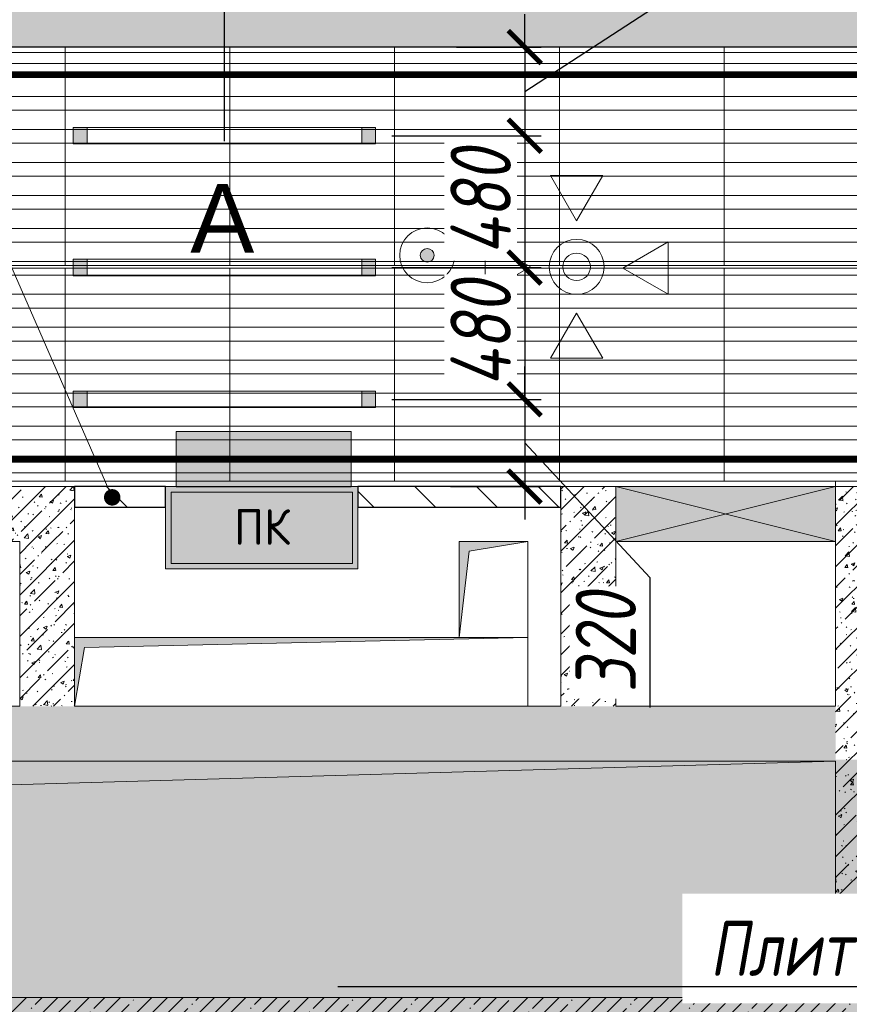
# Model space of a CAD drawing. Header units: millimetres. Extents: x -26888115 to 7466299, y -86687 to 22081.
# Tile 44 of 208: x 46258 to 49278, y -31714 to -28129. Entities that reach past the tile are written whole.
import ezdxf
from ezdxf import colors
from ezdxf.entities.mleader import LeaderData, LeaderLine
from ezdxf.math import Vec2, Vec3

# ---------------------------------------------------------------- set-up
doc = ezdxf.new("R2010")
doc.units = ezdxf.units.MM
for name, pattern in [('( Hidden )', [0.375, 0.25, -0.125]), ('-D1-03x03', [6, 3, -3]), ('DASHDOT', [25.4, 12.7, -6.35, 0, -6.35]), ('DASHEDx20', [0.75, 0.5, -0.25])]:
    doc.linetypes.add(name, pattern=pattern)
doc.layers.get('Defpoints').update_dxf_attribs({"color": 31})
for name, color, linetype, lineweight in [('_0', 7, 'Continuous', 13), ('A-000-MH_MASS', 7, '-D1-03x03', 5), ('A-200-M_WALL', 7, 'Continuous', 5), ('A-200-M_WALL_INT', 7, 'Continuous', 5), ('A-200-M_WALL_PAT', 7, 'Continuous', 5), ('A-230-M_FLOOR', 7, 'Continuous', 5), ('A-314-M_WINDOW', 7, 'Continuous', 5), ('dim_light', 12, 'Continuous', 9), ('engineering', 20, 'Continuous', 13), ('EOM', 1, 'Continuous', 5), ('M-567-M_MECH_EQP', 7, 'Continuous', 5), ('pot', 183, 'Continuous', 15), ('pot sh', 183, 'Continuous', 15), ('wall_new', 152, 'Continuous', 30), ('Z-060-M_DETAIL', 7, 'Continuous', 5), ('Марки дверей', 7, 'Continuous', 9), ('Сводный план', 7, 'Continuous', 0)]:
    doc.layers.add(name, color=color, linetype=linetype, lineweight=lineweight)
for name, color, linetype, lineweight, true_color in [('dim_razv', 7, 'DASHDOT', 9, 0x285228), ('light_pot', 7, 'Continuous', 15, 0x333300), ('pol', 7, 'Continuous', 15, 0x55666d)]:
    doc.layers.add(name, color=color, linetype=linetype, lineweight=lineweight, true_color=true_color)
doc.styles.add('fl_iso paper', font='isocpeur.ttf', dxfattribs={"width": 0.8, "oblique": 10})
doc.styles.add('GOST-2.304_Type-B', font='GOST_Common.ttf')
doc.styles.add('In tre', font='isocpeur.ttf', dxfattribs={"width": 0.8, "oblique": 10})
doc.styles.get("Standard").update_dxf_attribs({"font": 'arial.ttf'})
doc.dimstyles.new('In tre 1_75', dxfattribs={"dimtxt": 220, "dimasz": 120, "dimexe": 60, "dimexo": 10, "dimgap": 50, "dimtad": 1, "dimdec": 0, "dimrnd": 5, "dimzin": 0, "dimdsep": 46, "dimtxsty": 'fl_iso paper', "dimblk": 'ARCHTICK', "dimcen": 0, "dimdle": 60, "dimadec": 0, "dimazin": 0, "dimtfac": 1, "dimtdec": 0, "dimtofl": 0, "dimtmove": 1, "dimatfit": 1, "dimfxl": 1, "dimtfill": 1, "dimtolj": 1, "dimtzin": 0, "dimarcsym": 1})
pattern_1 = [(45, (36177.975, -48979.44), (-57.02463, 57.02463), []), (45, (36235, -48979.44), (-57.02463, 57.02463), [100.806, -20.161, 3.353, -16.808])]
pattern_2 = [(45, (36177.98, -48979.44), (-75.43415, 75.43415), [106.68, -17.78, 3.556, -17.78]), (45, (36177.98, -48904.05), (-75.43415, 75.43415), []), (50, (36177.98, -48979.44), (127.5292, -11.1576), [13.335, -146.685]), (355, (36177.98, -48979.44), (-24.6697, 133.74), [10.668, -117.348]), (100.451, (36188.6, -48980.37), (102.85973, 122.5818), [11.333, -124.663]), (46.184, (36177.98, -48943.88), (189.7552, -29.4304), [20.002, -220.027]), (96.636, (36193.79, -48946.33), (166.1822, 173.1996), [17, -186.995]), (351.184, (36177.98, -48943.88), (166.184, 173.1976), [16.002, -176.022]), (21, (36195.76, -48952.77), (106.13027, -71.58603), [13.335, -146.685]), (326, (36195.76, -48952.77), (43.2619, 128.93175), [10.668, -117.348]), (71.451, (36204.6, -48958.73), (149.392, 57.34505), [11.333, -124.663]), (37.5, (36177.975, -48979.436), (2.16223, 59.18836), [3.353, -112.573, 3.353, -115.773, -117.792]), (37.5, (36177.975, -48979.436), (2.16223, 59.18836), [-235.052, 3.353, -114.44]), (7.5, (36177.975, -48979.436), (46.77386, 70.12615), [3.353, -64.567, 3.353, -109.906, -44.894]), (7.5, (36177.975, -48979.436), (46.77386, 70.12615), [-181.178, 3.353, -41.542]), (327.5, (36138.326, -48979.436), (94.91367, -4.01009), [3.353, -41.097, 3.353, -135.331, -184.023]), (327.5, (36138.326, -48979.436), (94.91367, -4.01009), [-183.134, 3.353, -180.67]), (317.5, (36120.55, -48979.44), (103.69057, 17.79882), [3.353, -54.432, 3.353, -88.748, -130.683]), (317.5, (36120.55, -48979.44), (103.69057, 17.79882), [-149.885, 3.353, -127.33])]

# ---------------------------------------------------------------- blocks, each defined once
blk = doc.blocks.new('*U346')
h = blk.add_hatch()
h.set_pattern_fill('ANGLE', color=1)
h.set_pattern_definition([(0, (0, 30.6204), (0, 6.985), [5.08, -1.905]), (90, (0, 30.6204), (-6.985, 4e-16), [5.08, -1.905])])
h.paths.add_polyline_path([(318.3, -100.8), (318.3, 100.8), (-318.3, 100.8), (-318.3, -100.8)])
at = {"color": 7}
for p, q in [((318.3, 100.8), (-318.3, 100.8)), ((-318.3, 100.8), (-318.3, -100.8)), ((318.3, -100.8), (318.3, 100.8)), ((-318.3, -100.8), (318.3, -100.8))]:
    blk.add_line(p, q, dxfattribs=at)
blk = doc.blocks.new('_ArchTick')
at = {"color": 0, "linetype": 'ByBlock', "lineweight": 9, "const_width": 0.15}
blk.add_lwpolyline([(-0.5, -0.5), (0.5, 0.5)], dxfattribs=at)
blk = doc.blocks.new('*D358')
at = {"layer": 'Defpoints', "color": 0, "transparency": 16777216}
for p in [(44778, -27829.8), (44778, -28519.4), (47003, -28581.8)]:
    blk.add_point(p, dxfattribs=at)
at = {"layer": 'dim_light', "color": 0, "lineweight": -2, "transparency": 16777216}
for p, q in [((44778, -28509.4), (44778, -27769.8)), ((47003, -28571.8), (47003, -27769.8)), ((47063, -27829.8), (44718, -27829.8))]:
    blk.add_line(p, q, dxfattribs=at)
at = {"layer": 'dim_light', "color": 0, "lineweight": -2, "transparency": 16777216, "xscale": 120, "yscale": 120, "zscale": 120, "rotation": 180}
blk.add_blockref('_ArchTick', (44778, -27829.8), dxfattribs=at)
at = {"layer": 'dim_light', "color": 0, "lineweight": -2, "transparency": 16777216, "xscale": 120, "yscale": 120, "zscale": 120}
blk.add_blockref('_ArchTick', (47003, -27829.8), dxfattribs=at)
at = {"layer": 'dim_light', "color": 0, "transparency": 16777216, "insert": (45890.5, -27669.8), "char_height": 220, "attachment_point": 5, "style": 'fl_iso paper', "bg_fill": 3, "box_fill_scale": 1.1, "bg_fill_color": 256, "bg_fill_true_color": 13158600, "bg_fill_transparency": 0}
blk.add_mtext('\\A1;2225', dxfattribs=at)
blk = doc.blocks.new('*D359')
at = {"layer": 'Defpoints', "color": 0, "transparency": 16777216}
for p in [(47838.5, -28229.4), (47603.1, -28551.8), (48096.7, -28551.8)]:
    blk.add_point(p, dxfattribs=at)
at = {"layer": 'dim_light', "color": 0, "lineweight": -2, "transparency": 16777216}
for p, q in [((48561.7, -28088.4), (48561.7, -27615.2)), ((48096.7, -28390.6), (48561.7, -28088.4)), ((48096.7, -28229.4), (48096.7, -28109.4)), ((47848.5, -28229.4), (48156.7, -28229.4)), ((48096.7, -28229.4), (48096.7, -28551.8)), ((47613.1, -28551.8), (48156.7, -28551.8)), ((48096.7, -28551.8), (48096.7, -28671.8))]:
    blk.add_line(p, q, dxfattribs=at)
at = {"layer": 'dim_light', "color": 0, "lineweight": -2, "transparency": 16777216, "xscale": 120, "yscale": 120, "zscale": 120}
for p, rotation in [((48096.7, -28229.4), 270), ((48096.7, -28551.8), 90)]:
    blk.add_blockref('_ArchTick', p, dxfattribs=dict(at, rotation=rotation))
at = {"layer": 'dim_light', "color": 0, "transparency": 16777216, "insert": (48401.7, -27851.8), "char_height": 220, "attachment_point": 5, "rotation": 90, "style": 'fl_iso paper', "bg_fill": 3, "box_fill_scale": 1.1, "bg_fill_color": 256, "bg_fill_true_color": 13158600, "bg_fill_transparency": 0}
blk.add_mtext('\\A1;320', dxfattribs=at)
blk = doc.blocks.new('*D360')
at = {"layer": 'Defpoints', "color": 0, "transparency": 16777216}
for p in [(47603.1, -28551.8), (47603.1, -29031.8), (48096.3, -29031.8)]:
    blk.add_point(p, dxfattribs=at)
at = {"layer": 'dim_light', "color": 0, "lineweight": -2, "transparency": 16777216}
for p, q in [((48096.3, -28491.8), (48096.3, -29091.8)), ((47613.1, -28551.8), (48156.3, -28551.8)), ((47613.1, -29031.8), (48156.3, -29031.8))]:
    blk.add_line(p, q, dxfattribs=at)
at = {"layer": 'dim_light', "color": 0, "transparency": 16777216, "insert": (47936.3, -28791.8), "char_height": 220, "attachment_point": 5, "rotation": 90, "style": 'fl_iso paper', "bg_fill": 3, "box_fill_scale": 1.1, "bg_fill_color": 256, "bg_fill_true_color": 13158600, "bg_fill_transparency": 0}
blk.add_mtext('\\A1;480', dxfattribs=at)
at = {"layer": 'dim_light', "color": 0, "lineweight": -2, "transparency": 16777216, "xscale": 120, "yscale": 120, "zscale": 120}
for p, rotation in [((48096.3, -28551.8), 90), ((48096.3, -29031.8), 270)]:
    blk.add_blockref('_ArchTick', p, dxfattribs=dict(at, rotation=rotation))
blk = doc.blocks.new('*D361')
at = {"layer": 'Defpoints', "color": 0, "transparency": 16777216}
for p in [(47603.1, -29031.8), (47603.1, -29511.8), (48096.3, -29511.8)]:
    blk.add_point(p, dxfattribs=at)
at = {"layer": 'dim_light', "color": 0, "lineweight": -2, "transparency": 16777216}
for p, q in [((48096.3, -28971.8), (48096.3, -29571.8)), ((47613.1, -29031.8), (48156.3, -29031.8)), ((47613.1, -29511.8), (48156.3, -29511.8))]:
    blk.add_line(p, q, dxfattribs=at)
at = {"layer": 'dim_light', "color": 0, "transparency": 16777216, "insert": (47936.3, -29271.8), "char_height": 220, "attachment_point": 5, "rotation": 90, "style": 'fl_iso paper', "bg_fill": 3, "box_fill_scale": 1.1, "bg_fill_color": 256, "bg_fill_true_color": 13158600, "bg_fill_transparency": 0}
blk.add_mtext('\\A1;480', dxfattribs=at)
at = {"layer": 'dim_light', "color": 0, "lineweight": -2, "transparency": 16777216, "xscale": 120, "yscale": 120, "zscale": 120}
for p, rotation in [((48096.3, -29031.8), 90), ((48096.3, -29511.8), 270)]:
    blk.add_blockref('_ArchTick', p, dxfattribs=dict(at, rotation=rotation))
blk = doc.blocks.new('*D362')
at = {"layer": 'Defpoints', "color": 0, "transparency": 16777216}
for p in [(47603.1, -29511.8), (47816.1, -29829.4), (48096.3, -29829.4)]:
    blk.add_point(p, dxfattribs=at)
at = {"layer": 'dim_light', "color": 0, "lineweight": -2, "transparency": 16777216}
for p, q in [((48096.3, -29511.8), (48096.3, -29391.8)), ((47613.1, -29511.8), (48156.3, -29511.8)), ((48096.3, -29511.8), (48096.3, -29829.4)), ((48096.3, -29670.6), (48551.6, -30160.9)), ((47826.1, -29829.4), (48156.3, -29829.4)), ((48096.3, -29829.4), (48096.3, -29949.4)), ((48551.6, -30160.9), (48551.6, -30634.1))]:
    blk.add_line(p, q, dxfattribs=at)
at = {"layer": 'dim_light', "color": 0, "lineweight": -2, "transparency": 16777216, "xscale": 120, "yscale": 120, "zscale": 120}
for p, rotation in [((48096.3, -29511.8), 270), ((48096.3, -29829.4), 90)]:
    blk.add_blockref('_ArchTick', p, dxfattribs=dict(at, rotation=rotation))
at = {"layer": 'dim_light', "color": 0, "transparency": 16777216, "insert": (48391.6, -30397.5), "char_height": 220, "attachment_point": 5, "rotation": 90, "style": 'fl_iso paper', "bg_fill": 3, "box_fill_scale": 1.1, "bg_fill_color": 256, "bg_fill_true_color": 13158600, "bg_fill_transparency": 0}
blk.add_mtext('\\A1;320', dxfattribs=at)
blk = doc.blocks.new('*D363')
at = {"layer": 'Defpoints', "color": 0, "transparency": 16777216}
for p in [(52103, -27829.8), (47003, -28581.8), (52103, -28581.8)]:
    blk.add_point(p, dxfattribs=at)
at = {"layer": 'dim_light', "color": 0, "lineweight": -2, "transparency": 16777216}
for p, q in [((47003, -28571.8), (47003, -27769.8)), ((52103, -28571.8), (52103, -27769.8)), ((46943, -27829.8), (52163, -27829.8))]:
    blk.add_line(p, q, dxfattribs=at)
at = {"layer": 'dim_light', "color": 0, "lineweight": -2, "transparency": 16777216, "xscale": 120, "yscale": 120, "zscale": 120, "rotation": 180}
blk.add_blockref('_ArchTick', (47003, -27829.8), dxfattribs=at)
at = {"layer": 'dim_light', "color": 0, "lineweight": -2, "transparency": 16777216, "xscale": 120, "yscale": 120, "zscale": 120}
blk.add_blockref('_ArchTick', (52103, -27829.8), dxfattribs=at)
at = {"layer": 'dim_light', "color": 0, "transparency": 16777216, "insert": (49553, -27669.8), "char_height": 220, "attachment_point": 5, "style": 'fl_iso paper', "bg_fill": 3, "box_fill_scale": 1.1, "bg_fill_color": 256, "bg_fill_true_color": 13158600, "bg_fill_transparency": 0}
blk.add_mtext('\\A1;5100', dxfattribs=at)
blk = doc.blocks.new('*U348')
at = {"layer": 'light_pot', "linetype": 'ByBlock', "lineweight": 0}
h = blk.add_hatch(color=252, dxfattribs=at)
h.dxf.hatch_style = 1
h.paths.add_polyline_path([(-500, 30), (-550, 30), (-550, -30), (-500, -30)])
h = blk.add_hatch(color=252, dxfattribs=at)
h.dxf.hatch_style = 1
h.paths.add_polyline_path([(500, 30), (550, 30), (550, -30), (500, -30)])
for points in [[(-500, 30), (-550, 30), (-550, -30), (-500, -30)], [(500, -30), (-500, -30), (-500, 30), (500, 30)], [(500, 30), (550, 30), (550, -30), (500, -30)]]:
    blk.add_lwpolyline(points, close=True, dxfattribs=at)
blk = doc.blocks.new('A_MEQ_OpeningShaft-Rectangular - ВК-9108906-50_AS_Plan_33_Пентхаус')
at = {"layer": 'Z-060-M_DETAIL', "linetype": '-D1-03x03'}
blk.add_hatch(color=256, dxfattribs=at).paths.add_polyline_path([(0, -350), (35.7, -35.7), (250, 0), (0, 0)])
at = {"layer": 'A-000-MH_MASS'}
for p, q in [((250, 0), (0, 0)), ((0, 0), (0, -350)), ((250, -350), (250, 0)), ((0, -350), (250, -350))]:
    blk.add_line(p, q, dxfattribs=at)
at = {"layer": 'Z-060-M_DETAIL'}
for p, q in [((250, 0), (0, 0)), ((0, 0), (0, -350)), ((0, -350), (35.7, -35.7)), ((35.7, -35.7), (250, 0)), ((250, 0), (250, -350)), ((0, -350), (250, -350))]:
    blk.add_line(p, q, dxfattribs=at)
blk = doc.blocks.new('A_MEQ_OpeningShaft-Rectangular - ПК-9108907-50_AS_Plan_33_Пентхаус')
at = {"layer": 'Z-060-M_DETAIL', "linetype": '-D1-03x03'}
blk.add_hatch(color=256, dxfattribs=at).paths.add_polyline_path([(0, -250), (35.7, -35.7), (1650, 0), (0, 0)])
at = {"layer": 'A-000-MH_MASS'}
for p, q in [((1650, 0), (0, 0)), ((1650, -250), (1650, 0))]:
    blk.add_line(p, q, dxfattribs=at)
at = {"layer": 'Z-060-M_DETAIL'}
for p, q in [((1650, 0), (35.7, -35.7)), ((1650, -250), (1650, 0)), ((1650, 0), (0, 0)), ((35.7, -35.7), (0, -250)), ((0, -250), (35.7, -35.7)), ((35.7, -35.7), (1650, 0)), ((1650, 0), (1650, -250))]:
    blk.add_line(p, q, dxfattribs=at)
blk = doc.blocks.new('A_MEQ_OpeningShaft-Rectangular - ОВ-9233323-50_AS_Plan_33_Пентхаус')
at = {"layer": 'Z-060-M_DETAIL', "linetype": '-D1-03x03'}
blk.add_hatch(color=256, dxfattribs=at).paths.add_polyline_path([(0, -860), (122.9, -122.9), (4450, 0), (0, 0), (0, -845)])
at = {"layer": 'A-000-MH_MASS'}
for p, q in [((4450, 0), (0, 0)), ((0, 0), (0, -860)), ((4450, -860), (4450, 0)), ((0, -860), (4450, -860))]:
    blk.add_line(p, q, dxfattribs=at)
at = {"layer": 'Z-060-M_DETAIL'}
for p, q in [((4450, 0), (0, 0)), ((0, 0), (0, -860)), ((122.9, -122.9), (4450, 0)), ((4450, 0), (4450, -860)), ((0, -860), (122.9, -122.9)), ((0, -860), (4450, -860))]:
    blk.add_line(p, q, dxfattribs=at)
blk = doc.blocks.new('A_MEQ_OpeningWall-Rectangular - ОВ-8261770-50_AS_Plan_33_Пентхаус')
at = {"layer": 'Z-060-M_DETAIL', "true_color": 0x808080, "transparency": 33554534}
blk.add_hatch(color=8, dxfattribs=at).paths.add_polyline_path([(525, -100), (525, 100), (-275, 100), (-275, -100), (31.2, -100)])
at = {"layer": 'A-314-M_WINDOW'}
for p, q in [((-275, 100), (-275, -100)), ((525, 100), (525, -100))]:
    blk.add_line(p, q, dxfattribs=at)
at = {"layer": 'Z-060-M_DETAIL'}
for p, q in [((525, 100), (-275, -100)), ((-275, 100), (525, -100)), ((525, 100), (-275, 100)), ((-275, 100), (-275, -100)), ((525, -100), (525, 100)), ((-275, -100), (525, -100))]:
    blk.add_line(p, q, dxfattribs=at)
blk = doc.blocks.new('_DOT')
at = {"color": 0, "linetype": 'ByBlock'}
blk.add_line((-0.5, 0), (-1, 0), dxfattribs=at)
at = {"color": 0, "linetype": 'ByBlock', "const_width": 0.5}
blk.add_lwpolyline([(-0.25, 0, 1), (0.25, 0, 1)], format="xyb", close=True, dxfattribs=at)

msp = doc.modelspace()

# ---------------------------------------------------------------- hatches: boundary and pattern name
at = {"layer": '_0', "transparency": 33554534}
h = msp.add_hatch(color=252, dxfattribs=at)
h.dxf.hatch_style = 1
h.paths.add_polyline_path([(35678, -49484.4), (73628, -49484.4), (73628, -19534.4), (35678, -19534.4)])
h.paths.add_polyline_path([(44578, -40979.4), (44578, -34929.4), (49428, -34929.4), (49428, -36429.4), (51078, -36429.4), (51078, -30029.4), (49428, -30029.4), (49428, -30823.8), (44578, -30823.8), (44578, -28029.4), (64728, -28029.4), (64728, -32969.4), (62778, -32969.4), (62778, -31029.4), (59878, -31029.4), (59878, -30029.4), (58578, -30029.4), (58578, -38979.4), (64728, -38979.4), (64728, -40979.4)], flags=16)
at = {"layer": 'A-200-M_WALL_PAT'}
h = msp.add_hatch(dxfattribs=at)
h.set_pattern_fill('FP_2', color=256, style=0, pattern_type=2)
h.set_pattern_definition(pattern_1)
h.paths.add_polyline_path([(64728, -28229.4), (64728, -28029.4), (62708, -28029.4), (62708, -28229.4), (64589.4, -28229.4)])
h.paths.add_polyline_path([(61908, -28229.4), (61908, -28029.4), (59798, -28029.4), (59798, -28229.4), (60973.3, -28229.4)])
h.paths.add_polyline_path([(58898, -28229.4), (58898, -28029.4), (44778, -28029.4), (44778, -28229.4), (58748, -28229.4)])
h = msp.add_hatch(dxfattribs=at)
h.set_pattern_fill('FP_1', color=256, style=0, pattern_type=2)
h.set_pattern_definition(pattern_2)
h.paths.add_polyline_path([(46458, -30029.4), (46458, -29829.4), (44778, -29829.4), (44778, -30029.4), (46258, -30029.4)])
h = msp.add_hatch(dxfattribs=at)
h.set_pattern_fill('FP_1', color=256, style=0, pattern_type=2)
h.set_pattern_definition(pattern_2)
h.paths.add_polyline_path([(49228, -30029.4), (49628, -30029.4), (49628, -29829.4), (49228, -29829.4)])
h.paths.add_polyline_path([(48428, -30029.4), (48428, -29829.4), (48228, -29829.4), (48228, -30029.4)])
h = msp.add_hatch(dxfattribs=at)
h.set_pattern_fill('FP_1', color=256, style=0, pattern_type=2)
h.set_pattern_definition(pattern_2)
h.paths.add_polyline_path([(46458, -30629.4), (46458, -30029.4), (46258, -30029.4), (46258, -30629.4)])
h = msp.add_hatch(dxfattribs=at)
h.set_pattern_fill('FP_1', color=256, style=0, pattern_type=2)
h.set_pattern_definition(pattern_2)
h.paths.add_polyline_path([(48428, -30629.4), (48428, -30029.4), (48228, -30029.4), (48228, -30629.4)])
h = msp.add_hatch(dxfattribs=at)
h.set_pattern_fill('FP_1', color=256, style=0, pattern_type=2)
h.set_pattern_definition(pattern_2)
h.paths.add_polyline_path([(49290.5, -31689.4), (49428, -31689.4), (49428, -30029.4), (49228, -30029.4), (49228, -31689.4)])
h = msp.add_hatch(dxfattribs=at)
h.set_pattern_fill('FP_1', color=256, style=0, pattern_type=2)
h.set_pattern_definition(pattern_2)
h.paths.add_polyline_path([(49228, -30829.4), (49228, -30629.4), (44778, -30629.4), (44778, -30829.4), (48734.1, -30829.4)])
h = msp.add_hatch(dxfattribs=at)
h.set_pattern_fill('FP_2', color=256, style=0, pattern_type=2)
h.set_pattern_definition(pattern_1)
h.paths.add_polyline_path([(49228, -31889.4), (49628, -31889.4), (49628, -31689.4), (44778, -31689.4), (44778, -31889.4), (49226.4, -31889.4)])
at = {"layer": 'engineering', "linetype": 'Continuous', "true_color": 0xf27172}
h = msp.add_hatch(color=11, dxfattribs=at)
h.dxf.hatch_style = 1
h.paths.add_polyline_path([(46789.2, -29829.4), (47489.2, -29829.4), (47489.2, -30129.4), (46789.2, -30129.4)])
at = {"layer": 'wall_new', "linetype": 'ByBlock', "lineweight": 5}
h = msp.add_hatch(dxfattribs=at)
h.set_pattern_fill('ANSI31', color=256, scale=50, angle=90)
h.set_pattern_definition([(135, (413.57, 17228.8), (-112.2532, -112.2532), [])])
h.paths.add_polyline_path([(47489.2, -29904.4), (48228, -29904.4), (48228, -29829.4), (47489.2, -29829.4)])
h.paths.add_polyline_path([(46458, -29904.4), (46789.2, -29904.4), (46789.2, -29829.4), (46458, -29829.4)])
at = {"layer": 'Сводный план', "lineweight": 13, "true_color": 0x00c200}
h = msp.add_hatch(color=92, dxfattribs=at)
h.dxf.hatch_style = 1
edge = h.paths.add_edge_path()
edge.add_arc((47741.4, -28987.4), 25, 0, 360)

# ---------------------------------------------------------------- linework, layer by layer
at = {"layer": 'A-200-M_WALL', "lineweight": 25}
for p, q in [((64528, -28229.4), (44778, -28229.4)), ((49628, -31689.4), (49228, -31689.4))]:
    msp.add_line(p, q, dxfattribs=at)
at = {"layer": 'A-200-M_WALL'}
for p, q in [((44798, -28249.4), (55498, -28249.4)), ((49228, -29809.4), (49228, -29829.4)), ((49628, -29809.4), (49228, -29809.4)), ((46458, -29828.6), (48228, -29828.6)), ((46458, -29829.4), (48228, -29829.4))]:
    msp.add_line(p, q, dxfattribs=at)
at = {"layer": 'A-200-M_WALL', "lineweight": 9}
for p, q in [((44778, -29829.4), (46458, -29829.4)), ((46458, -30629.4), (46458, -29829.4)), ((48428, -29829.4), (48228, -29829.4)), ((48228, -29829.4), (48228, -30629.4)), ((49628, -29829.4), (49228, -29829.4)), ((49228, -29829.4), (49228, -30629.4)), ((44778, -30029.4), (46258, -30029.4)), ((46258, -30029.4), (46258, -30629.4)), ((48428, -30629.4), (48428, -30029.4)), ((46258, -30629.4), (45978, -30629.4)), ((48228, -30629.4), (46458, -30629.4)), ((49228, -30629.4), (48428, -30629.4))]:
    msp.add_line(p, q, dxfattribs=at)
at = {"layer": 'A-200-M_WALL', "color": 250, "lineweight": 9, "true_color": 0x333333}
msp.add_line((48428, -30029.4), (48428, -29829.4), dxfattribs=at)
at = {"layer": 'A-200-M_WALL_INT'}
msp.add_line((44798, -29809.4), (49228, -29809.4), dxfattribs=at)
at = {"layer": 'A-200-M_WALL_INT', "color": 250, "true_color": 0x333333}
msp.add_line((49228, -30029.4), (48428, -30029.4), dxfattribs=at)
at = {"layer": 'A-230-M_FLOOR'}
msp.add_line((46458, -29829.4), (48228, -29829.4), dxfattribs=at)
at = {"layer": 'dim_razv', "color": 1, "linetype": '( Hidden )', "ltscale": 10, "true_color": 0xff0a0a, "const_width": 25}
for points in [[(44898, -28329.4), (64408, -28329.4)], [(49678, -29729.4), (44898, -29729.4)]]:
    msp.add_lwpolyline(points, dxfattribs=at)
at = {"layer": 'engineering', "color": 7}
for points in [[(46789.2, -29829.4), (47489.2, -29829.4), (47489.2, -30129.4), (46789.2, -30129.4)], [(46809.2, -29849.4), (47469.2, -29849.4), (47469.2, -30109.4), (46809.2, -30109.4)]]:
    msp.add_lwpolyline(points, close=True, dxfattribs=at)
at = {"layer": 'pol', "color": 0}
msp.add_lwpolyline([(64508, -28249.4), (64508, -32749.4), (62998, -32749.4), (62998, -30809.4), (62098, -30809.4), (62098, -29809.4), (55808, -29809.4), (55808, -29979.4), (53848, -29979.4), (53848, -29809.4), (51078, -29809.4), (51078, -29979.4), (49628, -29979.4), (49628, -29809.4), (44798, -29809.4), (44798, -28249.4), (46748, -28249.4), (47015.8, -28249.4), (47854, -28249.4), (48108, -28249.4), (64508, -28249.4)], close=True, dxfattribs=at)
at = {"layer": 'pol'}
for points in [[(45823, -28249.4), (45823, -29024.4), (46423, -29024.4), (46423, -28229.4)], [(46423, -28249.4), (46423, -29024.4), (47023, -29024.4), (47023, -28229.4)], [(47023, -28249.4), (47023, -29024.4), (47623, -29024.4), (47623, -28229.4)], [(47623, -28249.4), (47623, -29024.4), (48223, -29024.4), (48223, -28229.4)], [(48223, -28249.4), (48223, -29024.4), (48823, -29024.4), (48823, -28229.4)], [(48823, -28249.4), (48823, -29024.4), (49423, -29024.4), (49423, -28229.4)], [(46423, -29809.4), (46423, -29034.4), (45823, -29034.4), (45823, -29809.4)], [(47023, -29809.4), (47023, -29034.4), (46423, -29034.4), (46423, -29809.4)], [(47623, -29809.4), (47623, -29034.4), (47023, -29034.4), (47023, -29809.4)], [(48223, -29809.4), (48223, -29034.4), (47623, -29034.4), (47623, -29809.4)], [(48823, -29809.4), (48823, -29034.4), (48223, -29034.4), (48223, -29809.4)], [(49423, -29809.4), (49423, -29034.4), (48823, -29034.4), (48823, -29809.4)]]:
    msp.add_lwpolyline(points, dxfattribs=at)
at = {"layer": 'pot'}
msp.add_lwpolyline([(44798, -28249.4), (50513.3, -28249.4), (64508, -28249.4), (64508, -32749.4), (62998, -32749.4), (62998, -30809.4), (62098, -30809.4), (62098, -29809.4), (44798, -29809.4)], close=True, dxfattribs=at)
at = {"layer": 'pot sh'}
for points in [[(64508, -28289.4), (44798, -28289.4)], [(44798, -28339.4), (64508, -28339.4)], [(64508, -28409.4), (44798, -28409.4)], [(44798, -28459.4), (64508, -28459.4)], [(64508, -28529.4), (44798, -28529.4)], [(44798, -28579.4), (64508, -28579.4)], [(64508, -28649.4), (44798, -28649.4)], [(44798, -28699.4), (64508, -28699.4)], [(64508, -28769.4), (44798, -28769.4)], [(44798, -28819.4), (64508, -28819.4)], [(64508, -28889.4), (44798, -28889.4)], [(44798, -28939.4), (64508, -28939.4)], [(64508, -29009.4), (44798, -29009.4)], [(44798, -29059.4), (64508, -29059.4)], [(64508, -29129.4), (44798, -29129.4)], [(44798, -29179.4), (64508, -29179.4)], [(64508, -29249.4), (44798, -29249.4)], [(44798, -29299.4), (64508, -29299.4)], [(64508, -29369.4), (44798, -29369.4)], [(44798, -29419.4), (64508, -29419.4)], [(64508, -29489.4), (44798, -29489.4)], [(44798, -29539.4), (64508, -29539.4)], [(64508, -29609.4), (44798, -29609.4)], [(44798, -29659.4), (64508, -29659.4)], [(64508, -29729.4), (44798, -29729.4)], [(44798, -29779.4), (64508, -29779.4)]]:
    msp.add_lwpolyline(points, dxfattribs=at)
at = {"layer": 'wall_new', "color": 212, "lineweight": 30, "true_color": 0xb800b8}
msp.add_lwpolyline([(46458, -29904.4), (46789.2, -29904.4), (46789.2, -29829.4), (46458, -29829.4)], close=True, dxfattribs=at)
at = {"layer": 'Сводный план', "color": 5, "lineweight": 13, "true_color": 0x0000f0}
for points in [[(48380.6, -28696.6), (48190.5, -28696.6), (48285.5, -28861.2), (48380.6, -28696.6)], [(47952.7, -29124.5), (47952.7, -28934.4), (48117.4, -29029.4), (47952.7, -29124.5)], [(48618.4, -29128.7), (48618.4, -28938.5), (48453.7, -29033.6), (48618.4, -29128.7)], [(48380.6, -29362.3), (48190.5, -29362.3), (48285.5, -29197.6), (48380.6, -29362.3)]]:
    msp.add_lwpolyline(points, dxfattribs=at)
at = {"layer": 'Сводный план', "color": 92, "lineweight": 13, "true_color": 0x00c200}
for radius in [100, 25]:
    msp.add_circle((47741.4, -28987.4), radius, dxfattribs=at)
at = {"layer": 'Сводный план', "color": 5, "lineweight": 13, "true_color": 0x0000f0}
for radius in [100, 50]:
    msp.add_circle((48285.5, -29029.4), radius, dxfattribs=at)

# ---------------------------------------------------------------- block references
at = {"layer": 'A-314-M_WINDOW', "color": 8, "true_color": 0x7f7f7f}
msp.add_blockref('A_MEQ_OpeningWall-Rectangular - ОВ-8261770-50_AS_Plan_33_Пентхаус', (48703, -29929.4), dxfattribs=at)
at = {"layer": 'light_pot', "color": 0, "linetype": 'ByBlock', "lineweight": -2, "transparency": 16777216}
for p in [(47003, -29031.8), (47003, -29511.8)]:
    msp.add_blockref('*U348', p, dxfattribs=at)
at = {"layer": 'M-567-M_MECH_EQP'}
for name, p in [('A_MEQ_OpeningShaft-Rectangular - ВК-9108906-50_AS_Plan_33_Пентхаус', (47858, -30029.4)), ('A_MEQ_OpeningShaft-Rectangular - ПК-9108907-50_AS_Plan_33_Пентхаус', (46458, -30379.4)), ('A_MEQ_OpeningShaft-Rectangular - ОВ-9233323-50_AS_Plan_33_Пентхаус', (44778, -30829.4))]:
    msp.add_blockref(name, p, dxfattribs=at)

# ---------------------------------------------------------------- texts
at = {"layer": 'engineering', "color": 0, "linetype": 'DASHEDx20', "ltscale": 4, "transparency": 33554687, "insert": (47140, -29976.5), "char_height": 130, "attachment_point": 5, "style": 'GOST-2.304_Type-B'}
msp.add_mtext('ПК', dxfattribs=at)
at = {"layer": 'light_pot', "color": 10, "linetype": 'ByBlock', "insert": (46879, -28727.5), "char_height": 250, "attachment_point": 1}
msp.add_mtext_dynamic_manual_height_columns('А', width=72.707, gutter_width=12.5, heights=[0], dxfattribs=at)

# ---------------------------------------------------------------- next in the draw order: leaders
at = {"layer": 'pol', "color": 1, "linetype": 'ByBlock', "true_color": 0xff0000}
ml = msp.add_multileader_mtext('Standard', dxfattribs=at)
ml.set_content('Лоток щелевой\\Pводоотводный в полу, модульный. Лщ-2', color=(255, 0, 0), style='In tre')
ml.set_leader_properties()
ml.build(insert=Vec2(0, 0))
ml.multileader.update_dxf_attribs({"text_left_attachment_type": 6, "text_right_attachment_type": 6, "dogleg_length": 1, "arrow_head_size": 0, "scale": 50})
ctx = ml.context
ctx.base_point, ctx.scale, ctx.char_height, ctx.arrow_head_size, ctx.landing_gap_size, ctx.plane_origin = Vec3(50567.3, -26429.4), 50, 200, 0, 4.5, Vec3(64361.3, -20859.5)
ctx.left_attachment, ctx.right_attachment = 6, 6
notes = []
notes.append((ctx, [(0, (1, 1, 0), (52833.1, -26429.4), (-1, 0), 50, [(1, [(54223, -29649.4)], 0, [])])]))
ctx.mtext.insert, ctx.mtext.width, ctx.mtext.defined_height, ctx.mtext.flow_direction = Vec3(50571.8, -26169.4), 2329.345, 696.6, 5
ctx.mtext.has_bg_fill, ctx.mtext.bg_color, ctx.mtext.bg_scale_factor, ctx.mtext.bg_transparency, ctx.mtext.use_window_bg_color = 1, -1027028792, 1.5, 0, 1
for ctx, leaders in notes:
    for number, flags, end, landing, length, lines in leaders:
        leader = LeaderData()
        leader.index, (leader.has_last_leader_line, leader.has_dogleg_vector, leader.attachment_direction) = number, flags
        leader.last_leader_point, leader.dogleg_vector, leader.dogleg_length = Vec3(end), Vec3(landing), length
        for number, points, colour, breaks in lines:
            line = LeaderLine()
            line.index, line.vertices, line.color, line.breaks = number, Vec3.list(points), colors.encode_raw_color(colour), breaks
            leader.lines.append(line)
        ctx.leaders.append(leader)

# ---------------------------------------------------------------- next in the draw order: linework, layer by layer
at = {"layer": 'dim_light'}
msp.add_lwpolyline([(44798, -28249.4), (44798, -28249.4), (64508, -28249.4), (64508, -32749.4), (62998, -32749.4), (62998, -30809.4), (62098, -30809.4), (62098, -29809.4), (44798, -29809.4)], close=True, dxfattribs=at)

# ---------------------------------------------------------------- next in the draw order: block references
at = {"layer": 'light_pot'}
msp.add_blockref('*U346', (47145.8, -29729.4), dxfattribs=at)

# ---------------------------------------------------------------- next in the draw order: leaders
at = {"layer": 'dim_razv', "color": 0, "linetype": 'ByBlock'}
ml = msp.add_multileader_mtext('Standard', dxfattribs=at)
ml.set_content('Плитка керамогранитная, настенная', style='In tre')
ml.set_leader_properties()
ml.build(insert=Vec2(0, 0))
ml.multileader.update_dxf_attribs({"text_left_attachment_type": 6, "text_right_attachment_type": 6, "dogleg_length": 1, "arrow_head_size": 0, "scale": 50})
ctx = ml.context
ctx.base_point, ctx.scale, ctx.char_height, ctx.arrow_head_size, ctx.landing_gap_size, ctx.plane_origin = Vec3(48765.5, -31651.1), 50, 200, 0, 4.5, Vec3(61086.9, -29237.9)
ctx.left_attachment, ctx.right_attachment = 6, 6
notes = []
notes.append((ctx, [(0, (1, 1, 0), (51495.3, -31651.1), (-1, 0), 50, [(1, [(53769.7, -30952.3)], 0, [])])]))
ctx.mtext.insert, ctx.mtext.width, ctx.mtext.defined_height, ctx.mtext.flow_direction = Vec3(48770, -31411.1), 3092.716, 696.6, 5
ctx.mtext.has_bg_fill, ctx.mtext.bg_color, ctx.mtext.bg_scale_factor, ctx.mtext.bg_transparency, ctx.mtext.use_window_bg_color = 1, -1027028792, 1.5, 0, 1
at = {"layer": 'EOM', "color": 0}
ml = msp.add_multileader_mtext('Standard', dxfattribs=at)
ml.set_content('1 розетка 220В, Н=300 мм\\P(для уборочного инвентаря)', style='fl_iso paper')
ml.set_leader_properties()
ml.build(insert=Vec2(0, 0))
ml.multileader.update_dxf_attribs({"text_left_attachment_type": 6, "text_right_attachment_type": 6, "arrow_head_size": 110})
ctx = ml.context
ctx.base_point, ctx.char_height, ctx.arrow_head_size, ctx.landing_gap_size, ctx.plane_origin = Vec3(46317.4, -25679.4), 250, 110, 1.5, Vec3(78994.7, -40875)
ctx.left_attachment, ctx.right_attachment = 6, 6
notes.append((ctx, [(0, (1, 1, 0), (50080.3, -25679.4), (-1, 0), 114.4, [(2, [(51699.2, -28249.4)], 0, [])])]))
ctx.mtext.insert, ctx.mtext.rotation, ctx.mtext.width, ctx.mtext.defined_height, ctx.mtext.line_spacing_factor, ctx.mtext.flow_direction = Vec3(46318.9, -25354.4), 6.283185, 3818.357, 1444.4, 0.8, 5
ctx.mtext.has_bg_fill, ctx.mtext.bg_color, ctx.mtext.bg_scale_factor, ctx.mtext.bg_transparency, ctx.mtext.use_window_bg_color = 1, -1027028792, 1.5, 0, 1
for ctx, leaders in notes:
    for number, flags, end, landing, length, lines in leaders:
        leader = LeaderData()
        leader.index, (leader.has_last_leader_line, leader.has_dogleg_vector, leader.attachment_direction) = number, flags
        leader.last_leader_point, leader.dogleg_vector, leader.dogleg_length = Vec3(end), Vec3(landing), length
        for number, points, colour, breaks in lines:
            line = LeaderLine()
            line.index, line.vertices, line.color, line.breaks = number, Vec3.list(points), colors.encode_raw_color(colour), breaks
            leader.lines.append(line)
        ctx.leaders.append(leader)

# ---------------------------------------------------------------- next in the draw order: dimensions: what is measured, and where the dimension line sits
at = {"layer": 'dim_light'}
dim = msp.add_linear_dim(base=(44778, -27829.8), p1=(47003, -28581.8), p2=(44778, -28519.4), dimstyle='In tre 1_75', dxfattribs=at)
dim.commit()
dim.dimension.update_dxf_attribs({"geometry": '*D358', "text_midpoint": (45890.5, -27669.8)})
dim = msp.add_linear_dim(base=(48096.7, -28551.8), p1=(47838.5, -28229.4), p2=(47603.1, -28551.8), angle=90, dimstyle='In tre 1_75', dxfattribs=at)
dim.commit()
dim.dimension.update_dxf_attribs({"geometry": '*D359', "text_midpoint": (48561.7, -28038.4), "dimtype": 160})

# ---------------------------------------------------------------- next in the draw order: dimensions: what is measured, and where the dimension line sits
dim = msp.add_linear_dim(base=(48096.3, -29031.8), p1=(47603.1, -28551.8), p2=(47603.1, -29031.8), angle=90, dimstyle='In tre 1_75', dxfattribs=at)
dim.commit()
dim.dimension.update_dxf_attribs({"geometry": '*D360', "text_midpoint": (48096.3, -28791.8), "dimtype": 160})

# ---------------------------------------------------------------- next in the draw order: dimensions: what is measured, and where the dimension line sits
dim = msp.add_linear_dim(base=(52103, -27829.8), p1=(47003, -28581.8), p2=(52103, -28581.8), dimstyle='In tre 1_75', dxfattribs=at)
dim.commit()
dim.dimension.update_dxf_attribs({"geometry": '*D363', "text_midpoint": (49553, -27669.8)})
dim = msp.add_linear_dim(base=(48096.3, -29511.8), p1=(47603.1, -29031.8), p2=(47603.1, -29511.8), angle=90, dimstyle='In tre 1_75', dxfattribs=at)
dim.commit()
dim.dimension.update_dxf_attribs({"geometry": '*D361', "text_midpoint": (48096.3, -29271.8), "dimtype": 160})

# ---------------------------------------------------------------- next in the draw order: block references
at = {"layer": 'light_pot', "color": 0, "linetype": 'ByBlock', "lineweight": -2, "transparency": 16777216}
msp.add_blockref('*U348', (47003, -28551.8), dxfattribs=at)

# ---------------------------------------------------------------- next in the draw order: dimensions: what is measured, and where the dimension line sits
at = {"layer": 'dim_light'}
dim = msp.add_linear_dim(base=(48096.3, -29829.4), p1=(47603.1, -29511.8), p2=(47816.1, -29829.4), angle=90, dimstyle='In tre 1_75', dxfattribs=at)
dim.commit()
dim.dimension.update_dxf_attribs({"geometry": '*D362', "text_midpoint": (48551.6, -30210.9), "dimtype": 160})

# ---------------------------------------------------------------- next in the draw order: linework, layer by layer
at = {"layer": 'wall_new', "color": 212, "lineweight": 30, "true_color": 0xb800b8}
msp.add_lwpolyline([(47489.2, -29904.4), (48228, -29904.4), (48228, -29829.4), (47489.2, -29829.4)], close=True, dxfattribs=at)

# ---------------------------------------------------------------- next in the draw order: leaders
at = {"layer": 'Марки дверей', "lineweight": -2, "transparency": 33554687}
ml = msp.add_multileader_mtext('Standard', dxfattribs=at)
ml.set_content('\\pxsm1,ql;ГКЛ обшивка толщиной 75 мм \\Pвысотой 2500 мм', color=256, style='fl_iso paper')
ml.set_leader_properties(lineweight=5)
ml.set_arrow_properties(name='DOT')
ml.build(insert=Vec2(0, 0))
ml.multileader.update_dxf_attribs({"has_dogleg": 0, "text_left_attachment_type": 6, "text_right_attachment_type": 6, "dogleg_length": 0.75, "arrow_head_size": 60, "scale": 40})
ctx = ml.context
ctx.base_point, ctx.scale, ctx.char_height, ctx.arrow_head_size, ctx.landing_gap_size, ctx.plane_origin = Vec3(41081.6, -26501.4), 40, 250, 60, 80, Vec3(43093.8, -19321.4)
ctx.left_attachment, ctx.right_attachment = 6, 6
notes = []
notes.append((ctx, [(0, (1, 1, 0), (45150.6, -26501.4), (-1, 0), 30, [(0, [(46594.8, -29868.6)], 0, [])])]))
ctx.mtext.insert, ctx.mtext.width, ctx.mtext.defined_height, ctx.mtext.line_spacing_factor, ctx.mtext.flow_direction = Vec3(41161.6, -26201.4), 4067.72, 979.1, 0.7, 5
ctx.mtext.has_bg_fill, ctx.mtext.bg_color, ctx.mtext.bg_scale_factor, ctx.mtext.bg_transparency, ctx.mtext.use_window_bg_color = 1, -1027028792, 1.5, 0, 1
for ctx, leaders in notes:
    for number, flags, end, landing, length, lines in leaders:
        leader = LeaderData()
        leader.index, (leader.has_last_leader_line, leader.has_dogleg_vector, leader.attachment_direction) = number, flags
        leader.last_leader_point, leader.dogleg_vector, leader.dogleg_length = Vec3(end), Vec3(landing), length
        for number, points, colour, breaks in lines:
            line = LeaderLine()
            line.index, line.vertices, line.color, line.breaks = number, Vec3.list(points), colors.encode_raw_color(colour), breaks
            leader.lines.append(line)
        ctx.leaders.append(leader)

doc.saveas('drawing.dxf')
